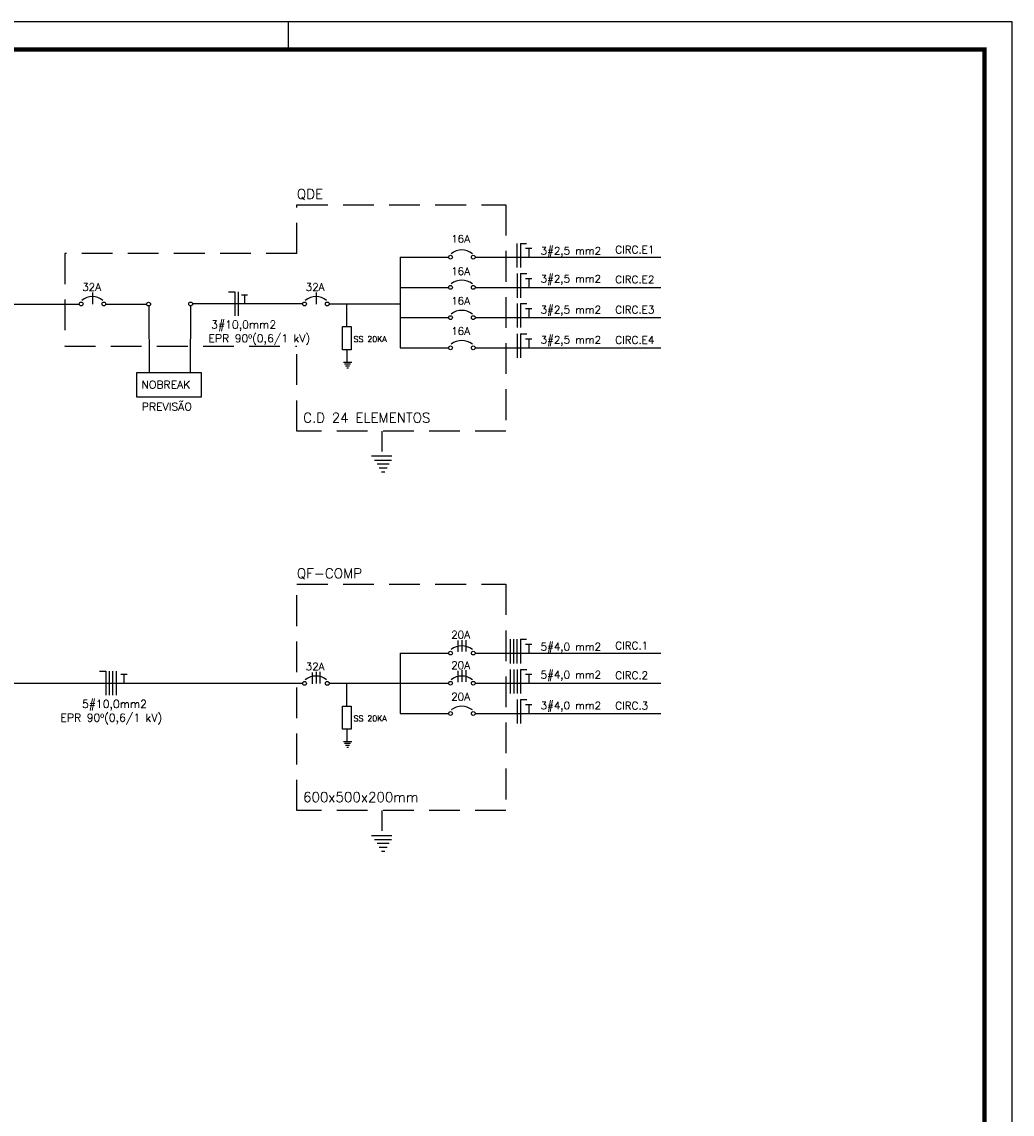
# Model space of a CAD drawing. Extents: x 40.7 to 91.7, y -319.8 to -290.4.
# Tile 13 of 13: x 79.6 to 91.7, y -303.8 to -290.4. Entities that reach past the tile are written whole.
import ezdxf

# ---------------------------------------------------------------- set-up
doc = ezdxf.new("R2010")
doc.units = 0
doc.header["$MEASUREMENT"] = 0
doc.linetypes.add('BORDER', pattern=[1.75, 0.5, -0.25, 0.5, -0.25, 0, -0.25])
doc.linetypes.add('HIDDEN', pattern=[0.375, 0.25, -0.125])
doc.layers.get('0').update_dxf_attribs({"linetype": 'CONTINUOUS'})
for name, color, linetype in [('DET', 5, 'CONTINUOUS'), ('PRANCHA', 8, 'CONTINUOUS'), ('TEXTO', 4, 'CONTINUOUS'), ('TOMADAS', 1, 'CONTINUOUS')]:
    doc.layers.add(name, color=color, linetype=linetype)
doc.layers.add('TEXT', color=8, linetype='CONTINUOUS', lineweight=18)
doc.styles.add('ROMANS', font='romans')

# ---------------------------------------------------------------- blocks, each defined once
blk = doc.blocks.new('A1 1-50')
at = {"layer": 'PRANCHA'}
for p, q in [((3837.076, 272.078), (3794.895, 272.078)), ((3828.248, 271.74), (3828.248, 272.078)), ((3837.076, 242.703), (3837.076, 272.078))]:
    blk.add_line(p, q, dxfattribs=at)
at = {"layer": 'PRANCHA', "const_width": 0.0506}
blk.add_lwpolyline([(3795.739, 271.74), (3795.739, 243.04), (3836.739, 243.04), (3836.739, 271.74), (3795.739, 271.74)], dxfattribs=at)

msp = doc.modelspace()

# ---------------------------------------------------------------- linework, layer by layer
for p, q in [((84.226, -293.308), (84.226, -294.414)), ((84.226, -298.139), (84.226, -298.876))]:
    msp.add_line(p, q)
at = {"layer": 'DET', "color": 7}
for p, q in [((84.226, -293.308), (84.819, -293.308)), ((85.142, -293.308), (87.406, -293.308)), ((84.226, -293.677), (84.819, -293.677)), ((85.142, -293.677), (87.406, -293.677)), ((77.67, -293.881), (80.313, -293.881)), ((80.635, -293.881), (81.136, -293.881)), ((81.16, -293.904), (81.166, -294.715)), ((81.671, -293.902), (81.665, -294.713)), ((83.038, -293.879), (81.694, -293.879)), ((83.361, -293.879), (84.226, -293.879)), ((83.576, -294.156), (83.576, -293.882)), ((84.226, -294.046), (84.819, -294.046)), ((85.142, -294.046), (87.406, -294.046)), ((84.226, -294.414), (84.819, -294.414)), ((85.142, -294.414), (87.406, -294.414)), ((84.226, -298.139), (84.819, -298.139)), ((85.142, -298.139), (87.406, -298.139)), ((83.038, -298.508), (78.405, -298.508)), ((83.361, -298.507), (84.226, -298.507)), ((83.576, -298.785), (83.576, -298.511)), ((84.226, -298.507), (84.819, -298.507)), ((85.142, -298.507), (87.406, -298.507)), ((84.226, -298.876), (84.819, -298.876)), ((85.142, -298.876), (87.406, -298.876))]:
    msp.add_line(p, q, dxfattribs=at)
for points in [[(83.523, -294.156), (83.63, -294.156), (83.63, -294.439), (83.523, -294.439)], [(81.017, -294.715), (81.8, -294.715), (81.8, -295.015), (81.017, -295.015)], [(83.523, -298.785), (83.63, -298.785), (83.63, -299.068), (83.523, -299.068)]]:
    msp.add_lwpolyline(points, close=True, dxfattribs=at)
for centre in [(84.842, -293.308), (85.119, -293.308), (84.842, -293.677), (85.119, -293.677), (80.336, -293.879), (80.612, -293.879), (81.159, -293.881), (81.671, -293.879), (83.061, -293.879), (83.338, -293.879), (84.842, -294.046), (85.119, -294.046), (84.842, -294.414), (85.119, -294.414), (84.842, -298.139), (85.119, -298.139), (83.061, -298.508), (83.338, -298.508), (84.842, -298.507), (85.119, -298.507), (84.842, -298.876), (85.119, -298.876)]:
    msp.add_circle(centre, 0.023, dxfattribs=at)
for centre in [(84.979, -293.422), (84.979, -293.79), (80.473, -293.992), (83.199, -293.992), (84.979, -294.159), (84.979, -294.527), (84.979, -298.252), (83.199, -298.621), (84.979, -298.621), (84.979, -298.989)]:
    msp.add_arc(centre, 0.202, 50.4281, 129.5719, dxfattribs=at)
at = {"layer": 'TEXTO'}
for p, q in [((85.652, -293.14), (85.652, -293.434)), ((85.694, -293.14), (85.694, -293.434)), ((85.694, -293.14), (85.77, -293.14)), ((85.757, -293.199), (85.833, -293.199)), ((85.795, -293.199), (85.795, -293.308)), ((85.655, -293.509), (85.655, -293.803)), ((85.697, -293.509), (85.773, -293.509)), ((85.697, -293.509), (85.697, -293.803)), ((85.757, -293.567), (85.833, -293.567)), ((85.795, -293.567), (85.795, -293.677)), ((80.475, -293.741), (80.475, -293.88)), ((82.135, -293.731), (82.211, -293.731)), ((82.211, -293.731), (82.211, -294.025)), ((82.253, -293.731), (82.253, -294.025)), ((83.201, -293.741), (83.201, -293.88)), ((82.29, -293.769), (82.366, -293.769)), ((82.328, -293.769), (82.328, -293.879)), ((85.655, -293.874), (85.655, -294.168)), ((85.697, -293.874), (85.773, -293.874)), ((85.697, -293.874), (85.697, -294.168)), ((85.757, -293.936), (85.833, -293.936)), ((85.795, -293.936), (85.795, -294.046)), ((85.655, -294.243), (85.655, -294.537)), ((85.697, -294.243), (85.773, -294.243)), ((85.697, -294.243), (85.697, -294.537)), ((85.757, -294.304), (85.833, -294.304)), ((85.795, -294.304), (85.795, -294.414)), ((84.932, -297.985), (84.932, -298.125)), ((84.979, -297.98), (84.979, -298.12)), ((85.027, -297.98), (85.027, -298.12)), ((85.567, -297.97), (85.567, -298.264)), ((85.609, -297.97), (85.609, -298.264)), ((85.652, -297.97), (85.652, -298.264)), ((85.694, -297.97), (85.694, -298.264)), ((85.694, -297.97), (85.77, -297.97)), ((85.757, -298.029), (85.833, -298.029)), ((85.795, -298.029), (85.795, -298.139)), ((80.559, -298.36), (80.635, -298.36)), ((80.635, -298.36), (80.635, -298.654)), ((80.678, -298.36), (80.678, -298.654)), ((80.72, -298.36), (80.72, -298.654)), ((80.762, -298.36), (80.762, -298.654)), ((80.819, -298.398), (80.896, -298.398)), ((80.857, -298.398), (80.857, -298.508)), ((83.153, -298.375), (83.153, -298.514)), ((83.201, -298.369), (83.201, -298.509)), ((83.248, -298.369), (83.248, -298.509)), ((84.932, -298.354), (84.932, -298.494)), ((84.979, -298.349), (84.979, -298.488)), ((85.027, -298.349), (85.027, -298.488)), ((85.57, -298.339), (85.57, -298.633)), ((85.612, -298.339), (85.612, -298.633)), ((85.655, -298.339), (85.655, -298.633)), ((85.697, -298.339), (85.773, -298.339)), ((85.697, -298.339), (85.697, -298.633)), ((85.757, -298.397), (85.833, -298.397)), ((85.795, -298.397), (85.795, -298.507)), ((85.655, -298.704), (85.655, -298.998)), ((85.697, -298.704), (85.773, -298.704)), ((85.697, -298.704), (85.697, -298.998)), ((85.757, -298.766), (85.833, -298.766)), ((85.795, -298.766), (85.795, -298.876))]:
    msp.add_line(p, q, dxfattribs=at)
at = {"layer": 'TOMADAS', "linetype": 'HIDDEN', "ltscale": 1.5}
for p, q in [((82.968, -293.263), (82.968, -292.67)), ((82.968, -292.67), (85.518, -292.67)), ((85.518, -292.67), (85.518, -295.43)), ((82.968, -293.263), (80.136, -293.263)), ((80.136, -293.263), (80.136, -294.396)), ((80.136, -294.396), (82.968, -294.396)), ((82.968, -295.43), (82.968, -294.396)), ((85.518, -295.43), (82.968, -295.43)), ((82.968, -300.059), (82.968, -297.299)), ((82.968, -297.299), (85.518, -297.299)), ((85.518, -297.299), (85.518, -300.059)), ((85.518, -300.059), (82.968, -300.059))]:
    msp.add_line(p, q, dxfattribs=at)
at = {"layer": 'TOMADAS', "linetype": 'BORDER', "ltscale": 0.5}
for p, q in [((83.578, -294.436), (83.578, -294.588)), ((83.534, -294.588), (83.636, -294.588)), ((83.548, -294.611), (83.622, -294.611)), ((83.548, -294.611), (83.622, -294.611)), ((83.561, -294.635), (83.609, -294.635)), ((83.575, -294.659), (83.595, -294.659)), ((84.004, -295.43), (84.004, -295.734)), ((83.876, -295.734), (84.133, -295.734)), ((83.916, -295.784), (84.121, -295.784)), ((83.945, -295.831), (84.094, -295.831)), ((83.945, -295.831), (84.094, -295.831)), ((83.972, -295.878), (84.067, -295.878)), ((84, -295.927), (84.039, -295.927)), ((83.578, -299.065), (83.578, -299.217)), ((83.534, -299.216), (83.636, -299.216)), ((83.548, -299.24), (83.622, -299.24)), ((83.548, -299.24), (83.622, -299.24)), ((83.561, -299.263), (83.609, -299.263)), ((83.575, -299.288), (83.595, -299.288)), ((84.004, -300.059), (84.004, -300.363)), ((83.876, -300.363), (84.133, -300.363)), ((83.916, -300.413), (84.121, -300.413)), ((83.945, -300.46), (84.094, -300.46)), ((83.945, -300.46), (84.094, -300.46)), ((83.972, -300.507), (84.067, -300.507)), ((84, -300.555), (84.039, -300.555))]:
    msp.add_line(p, q, dxfattribs=at)

# ---------------------------------------------------------------- block references
msp.add_blockref('A1 1-50', (-3745.384, -562.515))

# ---------------------------------------------------------------- texts
at = {"layer": 'TEXT', "color": 2, "style": 'ROMANS'}
for s, height, p in [('QDE', 0.1206, (82.967, -292.598)), ('16A', 0.0921, (84.85, -293.13)), ('3#2,5 mm2', 0.0921, (85.94, -293.277)), ('CIRC.E1', 0.0927, (86.851, -293.263)), ('16A', 0.0921, (84.85, -293.526)), ('3#2,5 mm2', 0.0921, (85.94, -293.618)), ('CIRC.E2', 0.0927, (86.851, -293.627)), ('32A', 0.0921, (80.349, -293.719)), ('32A', 0.0921, (83.075, -293.719)), ('16A', 0.0921, (84.85, -293.887)), ('3#2,5 mm2', 0.0921, (85.94, -293.995)), ('CIRC.E3', 0.0927, (86.851, -293.996)), ('3#10,0mm2 ', 0.0968, (81.922, -294.179)), ('EPR 90º(0,6/1 kV)', 0.09677, (81.889, -294.347)), ('SS 20KA', 0.07, (83.659, -294.343)), ('16A', 0.0921, (84.85, -294.256)), ('3#2,5 mm2', 0.0921, (85.94, -294.363)), ('CIRC.E4', 0.0927, (86.851, -294.365)), ('NOBREAK', 0.0968, (81.071, -294.912)), ('PREVISÃO', 0.0968, (81.076, -295.181)), ('C.D 24 ELEMENTOS', 0.12, (83.043, -295.327)), ('QF-COMP', 0.1206, (82.967, -297.226)), ('20A', 0.0921, (84.85, -297.961)), ('CIRC.1', 0.0927, (86.851, -298.094)), ('5#4,0 mm2', 0.0921, (85.94, -298.107)), ('32A', 0.0921, (83.075, -298.348)), ('20A', 0.0921, (84.85, -298.334)), ('5#4,0 mm2', 0.0921, (85.94, -298.449)), ('CIRC.2', 0.0927, (86.851, -298.457)), ('20A', 0.0921, (84.85, -298.717)), ('5#10,0mm2 ', 0.0968, (80.346, -298.808)), ('3#4,0 mm2', 0.0921, (85.94, -298.825)), ('CIRC.3', 0.0927, (86.851, -298.827)), ('EPR 90º(0,6/1 kV)', 0.09677, (80.084, -298.976)), ('SS 20KA', 0.07, (83.659, -298.971)), ('600x500x200mm', 0.12, (83.043, -299.956))]:
    msp.add_text(s, height=height, dxfattribs=at).set_placement(p)

doc.saveas('drawing.dxf')
